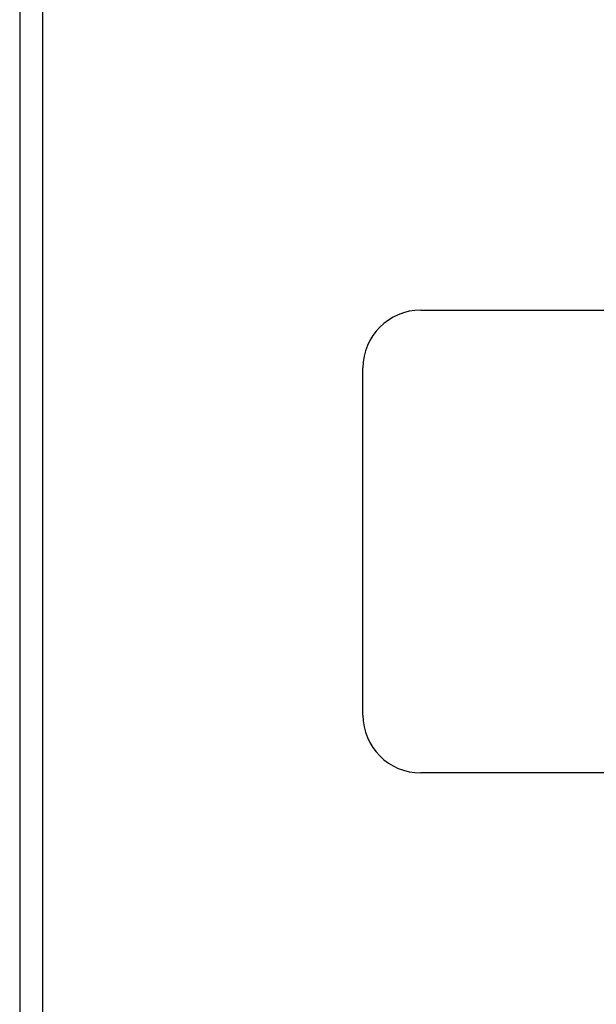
# Model space of a CAD drawing. Header units: inches. Extents: x 21 to 549, y 60 to 259.
# Tile 11 of 129: x 190.46 to 192.95, y 169.2 to 173.45. Entities that reach past the tile are written whole.
import ezdxf

# ---------------------------------------------------------------- set-up
doc = ezdxf.new("R2010")
doc.units = ezdxf.units.IN
doc.header["$MEASUREMENT"] = 0
doc.layers.add('Visible Edges(ANSI)', color=7, linetype='Continuous', lineweight=25)
doc.layers.add('Visible Tangent Edges(ANSI)', color=7, linetype='Continuous', lineweight=25)

msp = doc.modelspace()

# ---------------------------------------------------------------- linework, layer by layer
at = {"layer": 'Visible Edges(ANSI)'}
for p, q in [((190.5573, 176.302), (190.5573, 146.0963)), ((192.1911, 172.1992), (195.1911, 172.1992)), ((191.9411, 170.4492), (191.9411, 171.9492)), ((195.1911, 170.1992), (192.1911, 170.1992))]:
    msp.add_line(p, q, dxfattribs=at)
for centre, start, end in [((192.1911, 171.9492), 90, 180), ((192.1911, 170.4492), 180, 270)]:
    msp.add_arc(centre, 0.25, start, end, dxfattribs=at)
at = {"layer": 'Visible Tangent Edges(ANSI)'}
msp.add_line((190.4583, 176.432), (190.4583, 145.9663), dxfattribs=at)

doc.saveas('drawing.dxf')
